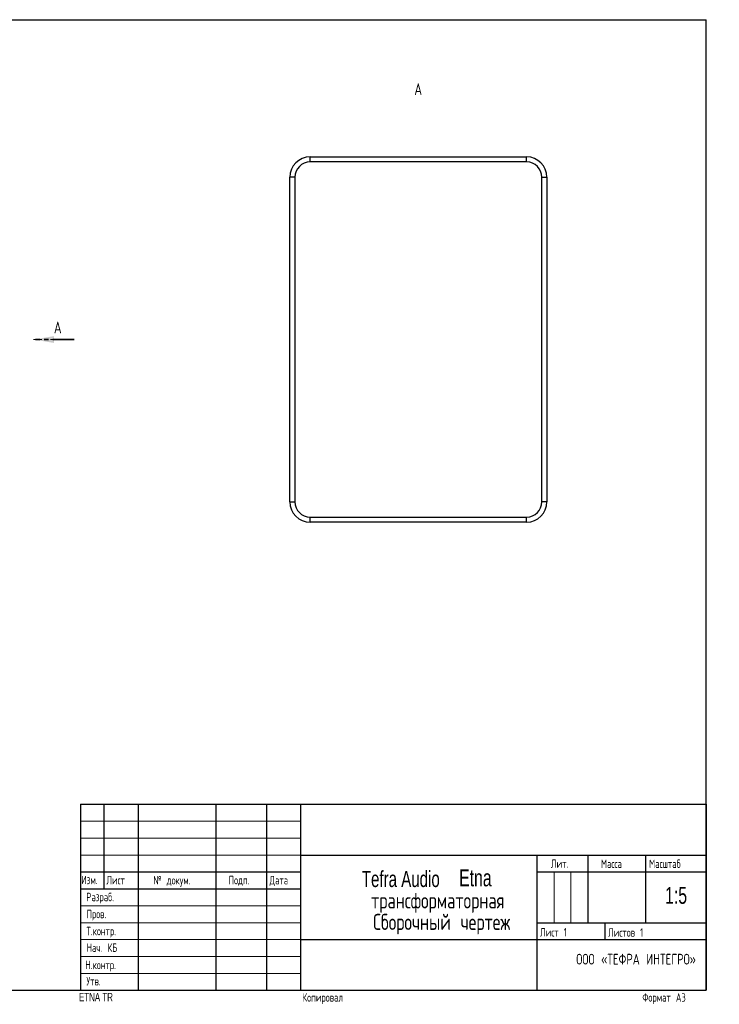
# Model space of a CAD drawing. Header units: millimetres. Extents: x 8 to 419, y 1 to 292.
# Tile 10 of 10: x 212 to 419, y 1 to 292. Entities that reach past the tile are written whole.
import ezdxf

# ---------------------------------------------------------------- set-up
doc = ezdxf.new("R2010")
doc.units = ezdxf.units.MM
doc.linetypes.add('HIDDEN', pattern=[1.905, 1.27, -0.635])
doc.linetypes.add('PHANTOM', pattern=[12.7, 6.35, -1.27, 1.27, -1.27, 1.27, -1.27])
doc.styles.add('SLDTEXTSTYLE0', font='TXT', dxfattribs={"width": 0.7, "bigfont": 'bigfont'})
doc.styles.add('SLDTEXTSTYLE1', font='TXT', dxfattribs={"width": 0.7})

# ---------------------------------------------------------------- blocks, each defined once
blk = doc.blocks.new('SW_PROJECTIONARROW_0')
at = {"color": 0, "linetype": 'HIDDEN', "lineweight": 18}
blk.add_line((228.13, 197.43), (216.13, 197.43), dxfattribs=at)
blk.add_line((228.13, 197.43), (216.13, 197.43), dxfattribs=at)
at = {"color": 0, "linetype": 'PHANTOM', "lineweight": 35}
blk.add_line((228.13, 197.43), (216.13, 197.43), dxfattribs=at)
at = {"color": 0, "linetype": 'Continuous', "lineweight": 25}
blk.add_solid([(216.13, 197.43), (222.13, 196.43), (222.13, 198.43)], dxfattribs=at)
blk.add_solid([(216.13, 197.43), (222.13, 196.43), (222.13, 198.43)], dxfattribs=at)
at = {"color": 0, "linetype": 'Continuous', "lineweight": 25, "insert": (222.13, 202.74), "char_height": 3.5, "attachment_point": 1, "style": 'SLDTEXTSTYLE0'}
blk.add_mtext('А', dxfattribs=at)
blk.add_mtext('А', dxfattribs=at)

msp = doc.modelspace()

# ---------------------------------------------------------------- linework, layer by layer
at = {"color": 7, "linetype": 'Continuous', "lineweight": 25}
for p, q in [((20, 292), (415, 292)), ((415, 5), (415, 292)), ((297.8848, 249.9254), (297.8848, 251.4254)), ((297.8848, 251.4254), (361.8848, 251.4254)), ((361.8848, 249.9254), (361.8848, 251.4254)), ((361.8848, 249.9254), (297.8848, 249.9254)), ((293.3848, 245.4254), (291.8848, 245.4254)), ((291.8848, 149.4254), (291.8848, 245.4254)), ((293.3848, 245.4254), (293.3848, 149.4254)), ((366.3848, 149.4254), (366.3848, 245.4254)), ((366.3848, 245.4254), (367.8848, 245.4254)), ((367.8848, 245.4254), (367.8848, 149.4254)), ((291.8848, 149.4254), (293.3848, 149.4254)), ((367.8848, 149.4254), (366.3848, 149.4254)), ((297.8848, 143.4254), (297.8848, 144.9254)), ((297.8848, 144.9254), (361.8848, 144.9254)), ((361.8848, 143.4254), (297.8848, 143.4254)), ((361.8848, 143.4254), (361.8848, 144.9254)), ((230, 60), (415, 60)), ((230, 60), (230, 5)), ((237, 35), (237, 60)), ((247, 60), (247, 5)), ((270, 60), (270, 5)), ((285, 60), (285, 5)), ((295, 60), (295, 5)), ((415, 60), (415, 5)), ((295, 45), (415, 45)), ((365, 5), (365, 45)), ((380, 45), (380, 25)), ((397, 45), (397, 25)), ((230, 40), (295, 40)), ((365, 40), (415, 40)), ((230, 35), (295, 35)), ((365, 25), (415, 25)), ((385, 25), (385, 20)), ((295, 20), (415, 20)), ((20, 5), (415, 5)), ((230, 5), (415, 5))]:
    msp.add_line(p, q, dxfattribs=at)
at = {"color": 7, "linetype": 'Continuous', "lineweight": 18}
for p, q in [((230, 55), (295, 55)), ((230, 50), (295, 50)), ((230, 45), (295, 45)), ((370, 40), (370, 25)), ((375, 40), (375, 25)), ((230, 30), (295, 30)), ((230, 25), (295, 25)), ((230, 20), (295, 20)), ((230, 15), (295, 15)), ((230, 10), (295, 10))]:
    msp.add_line(p, q, dxfattribs=at)
at = {"color": 7, "linetype": 'Continuous', "lineweight": 25}
for centre, radius, start, end in [((297.8848, 245.4254), 6, 90, 180), ((361.8848, 245.4254), 6, 0, 90), ((297.8848, 245.4254), 4.5, 90, 180), ((361.8848, 245.4254), 4.5, 0, 90), ((297.8848, 149.4254), 6, 180, 270), ((297.8848, 149.4254), 4.5, 180, 270), ((361.8848, 149.4254), 6, 270, 0), ((361.8848, 149.4254), 4.5, 270, 0)]:
    msp.add_arc(centre, radius, start, end, dxfattribs=at)

# ---------------------------------------------------------------- block references
msp.add_blockref('SW_PROJECTIONARROW_0', (0, 0), dxfattribs=at)

# ---------------------------------------------------------------- texts
at = {"color": 7, "linetype": 'Continuous', "lineweight": 18, "insert": (329.841, 273.2122), "char_height": 3.5, "attachment_point": 2, "style": 'SLDTEXTSTYLE0'}
msp.add_mtext('А', dxfattribs=at)
at = {"color": 7, "linetype": 'Continuous', "lineweight": 0}
for s, insert, char_height, attachment_point, style in [('Лит.', (369.0746, 43.7), 2.5, 1, 'SLDTEXTSTYLE0'), ('Масса', (383.8682, 43.6722), 2.5, 1, 'SLDTEXTSTYLE0'), ('Масштаб', (398.1014, 43.6773), 2.5, 1, 'SLDTEXTSTYLE0'), ('Tefra Audio', (324.6928, 40.3085), 4.7625, 2, 'SLDTEXTSTYLE1'), ('Изм.', (230.2295, 38.8735), 2.5, 1, 'SLDTEXTSTYLE0'), ('Лист', (237.639, 38.8341), 2.5, 1, 'SLDTEXTSTYLE0'), ('№ докум.', (251.5112, 38.8134), 2.5, 1, 'SLDTEXTSTYLE0'), ('Подп.', (273.8, 38.8415), 2.5, 1, 'SLDTEXTSTYLE0'), ('Дата', (285.8758, 38.8206), 2.5, 1, 'SLDTEXTSTYLE0'), ('Etna', (346.7315, 40.7541), 5, 2, 'SLDTEXTSTYLE1'), ('1:5', (406.0745, 35.5815), 5, 2, 'SLDTEXTSTYLE1'), ('Разраб.', (231.7356, 33.8405), 2.5, 1, 'SLDTEXTSTYLE0'), ('трансформаторная', (335.6071, 33.9585), 4.7625, 2, 'SLDTEXTSTYLE0'), ('Пров.', (231.7643, 28.8176), 2.5, 1, 'SLDTEXTSTYLE0'), ('Сборочный чертеж', (336.7685, 27.6085), 4.7625, 2, 'SLDTEXTSTYLE0'), ('Т.контр.', (231.7725, 23.7757), 2.5, 1, 'SLDTEXTSTYLE0'), ('Лист 1', (365.8602, 23.4099), 2.5, 1, 'SLDTEXTSTYLE0'), ('Листов 1', (386.004, 23.3618), 2.5, 1, 'SLDTEXTSTYLE0'), ('Нач. КБ', (231.788, 18.8711), 2.5, 1, 'SLDTEXTSTYLE0'), ('ООО «ТЕФРА ИНТЕГРО»', (394.2478, 15.797), 3.175, 2, 'SLDTEXTSTYLE0'), ('Н.контр.', (231.4265, 13.7546), 2.5, 1, 'SLDTEXTSTYLE0'), ('Утв.', (231.7695, 8.949), 2.5, 1, 'SLDTEXTSTYLE0'), ('ETNA TR', (229.566, 4.246), 2.5, 1, 'SLDTEXTSTYLE1'), ('Копировал', (295.6171, 4.1484), 2.5, 1, 'SLDTEXTSTYLE0'), ('Формат А3', (396.1047, 4.1484), 2.5, 1, 'SLDTEXTSTYLE0')]:
    msp.add_mtext(s, dxfattribs=dict(at, insert=insert, char_height=char_height, attachment_point=attachment_point, style=style))

doc.saveas('drawing.dxf')
